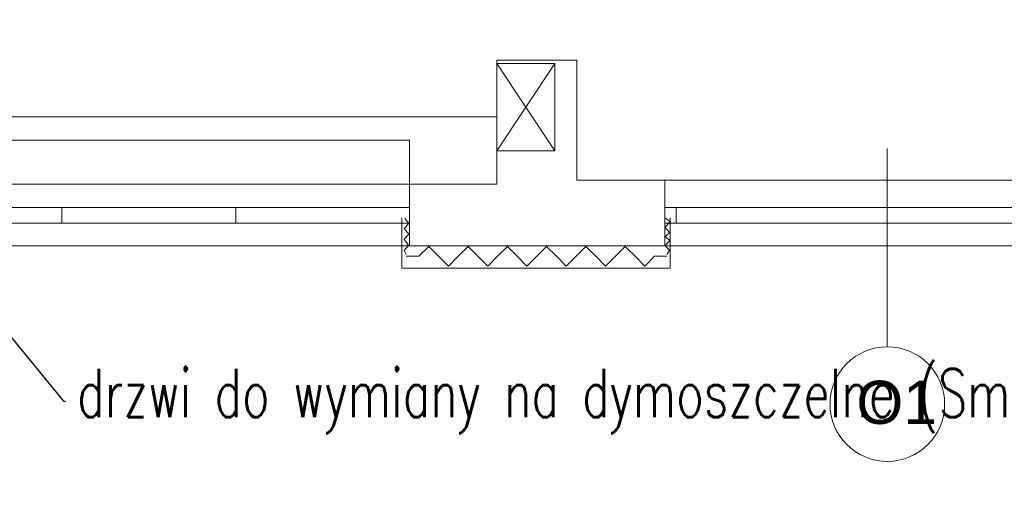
# Model space of a CAD drawing. Header units: millimetres. Extents: x 126553 to 403692, y -95821 to 38049.
# Tile 187 of 256: x 221428 to 221939, y 12636 to 12881. Entities that reach past the tile are written whole.
import ezdxf
from ezdxf import colors
from ezdxf.entities.mleader import LeaderData, LeaderLine
from ezdxf.math import Vec2, Vec3

# ---------------------------------------------------------------- set-up
doc = ezdxf.new("R2010")
doc.units = ezdxf.units.MM
for name, color, linetype, lineweight in [('_(06 GRUBA)', 7, 'Continuous', 40), ('docieplenie', 6, 'Continuous', 18), ('docieplenie zew.', 6, 'Continuous', 18), ('OKNA', 7, 'Continuous', 13), ('opisy', 7, 'Continuous', 18), ('TEREN', 1, 'Continuous', 40), ('WYMIAR', 7, 'Continuous', 18), ('ŚCIANY GRUBE', 7, 'Continuous', 20)]:
    doc.layers.add(name, color=color, linetype=linetype, lineweight=lineweight)
doc.styles.add('Arial', font='arial.ttf')
doc.styles.add('ROMANS', font='romans.shx', dxfattribs={"width": 0.7})
doc.linetypes.add('ZIGZAG', pattern='A,0.0001,-0.2,[131,LTYPESHP.SHX,S=0.2,R=0,X=-0.2,Y=0],-0.4,[131,LTYPESHP.SHX,S=0.2,R=180,X=0.2,Y=0],-0.2', length=0.8001)
doc.dimstyles.new('A_100', dxfattribs={"dimtxt": 26, "dimasz": 2, "dimexe": 0, "dimexo": 5, "dimgap": 0.01, "dimtad": 0, "dimdec": 4, "dimrnd": 0.5, "dimdsep": 46, "dimtxsty": 'Arial', "dimblk1": 'K', "dimblk2": 'K', "dimsah": 1, "dimcen": 10, "dimse1": 1, "dimse2": 1, "dimclrd": 256, "dimclre": 256, "dimclrt": 1, "dimadec": 0, "dimazin": 0, "dimtfac": 0.5, "dimtdec": 4, "dimtmove": 0, "dimatfit": 3, "dimldrblk": 'K', "dimfxl": 1, "dimtvp": 0.75, "dimtolj": 1, "dimtzin": 0, "dimlwd": 13, "dimarcsym": 0})

# ---------------------------------------------------------------- blocks, each defined once
blk = doc.blocks.new('stolarka1')
at = {"layer": 'opisy', "color": 8}
blk.add_line((6731.22, -4654.99), (6731.22, -4757.76), dxfattribs=at)
at = {"layer": 'opisy'}
blk.add_circle((6731.22, -4787.46), 29.7, dxfattribs=at)
at = {"layer": 'opisy', "insert": (6715.16, -4775.36), "char_height": 22.4, "width": 15.9, "attachment_point": 1}
blk.add_mtext('{\\fArial|b0|i0|c238|p34;O1}', dxfattribs=at)
blk = doc.blocks.new('K')
for p, q in [((0, 10), (0, -10)), ((4.24, 4.24), (-4.24, -4.24)), ((-10, 0), (10, 0))]:
    blk.add_line(p, q)
blk.add_trace([(-4.77, -3.71), (-3.71, -4.77), (3.71, 4.77), (4.77, 3.71)])
blk = doc.blocks.new('*D2484')
at = {"layer": 'Defpoints', "color": 0, "linetype": 'ByBlock', "transparency": 16777216}
for p in [(215299.73, 12749.36), (225693.73, 12749.36), (225693.73, 12375.55)]:
    blk.add_point(p, dxfattribs=at)
at = {"layer": 'WYMIAR', "linetype": 'ByBlock', "lineweight": 13, "transparency": 16777216}
blk.add_line((215301.73, 12375.55), (225691.73, 12375.55), dxfattribs=at)
at = {"layer": 'WYMIAR', "linetype": 'ByBlock', "lineweight": 13, "transparency": 16777216, "xscale": 2, "yscale": 2, "zscale": 2, "rotation": 180}
blk.add_blockref('K', (215299.73, 12375.55), dxfattribs=at)
at = {"layer": 'WYMIAR', "linetype": 'ByBlock', "lineweight": 13, "transparency": 16777216, "xscale": 2, "yscale": 2, "zscale": 2}
blk.add_blockref('K', (225693.73, 12375.55), dxfattribs=at)
at = {"layer": 'WYMIAR', "color": 7, "linetype": 'ByBlock', "transparency": 16777216, "insert": (220496.73, 12395.47), "char_height": 26, "attachment_point": 5, "style": 'Arial'}
blk.add_mtext('\\A1;10394', dxfattribs=at)

msp = doc.modelspace()

# ---------------------------------------------------------------- linework, layer by layer
at = {"layer": 'docieplenie', "color": 0, "linetype": 'ZIGZAG'}
for points in [[(221628.83988, 12758.82299), (221627.77981, 12760.94313), (221629.89995, 12763.4873), (221627.77981, 12766.87952), (221630.11197, 12769.42369), (221627.77981, 12772.39189), (221630.11197, 12774.93606), (221627.99183, 12777.48023)], [(221763.89287, 12758.82299), (221765.16495, 12761.15514), (221763.04481, 12763.27528), (221765.37697, 12766.24348), (221763.04481, 12767.93959), (221765.16495, 12770.27175), (221763.04481, 12772.81592), (221765.37697, 12775.78412), (221763.25683, 12777.69224)], [(221628.83988, 12757.97493), (221635.41232, 12757.97493), (221640.50066, 12763.06327), (221645.589, 12757.97493), (221650.67734, 12752.88659), (221655.76568, 12757.97493), (221655.97769, 12758.18695)], [(221655.76568, 12757.97493), (221660.85401, 12763.06327), (221665.94235, 12757.97493), (221671.03069, 12752.88659), (221676.11903, 12757.97493), (221676.33104, 12758.18695)], [(221676.11903, 12757.97493), (221681.20737, 12763.06327), (221686.29571, 12757.97493), (221691.38405, 12752.88659), (221696.47238, 12757.97493), (221696.6844, 12758.18695)], [(221696.47238, 12757.97493), (221701.56072, 12763.06327), (221706.64906, 12757.97493), (221711.7374, 12752.88659), (221716.82574, 12757.97493), (221717.03775, 12758.18695)], [(221716.82574, 12757.97493), (221721.91408, 12763.06327), (221727.00242, 12757.97493), (221732.09075, 12752.88659), (221737.17909, 12757.97493), (221737.39111, 12758.18695)], [(221737.17909, 12757.97493), (221742.26743, 12763.06327), (221747.35577, 12757.97493), (221752.44411, 12752.88659), (221757.53245, 12757.97493), (221763.89287, 12757.97493)]]:
    msp.add_lwpolyline(points, dxfattribs=at)
at = {"layer": 'docieplenie zew.', "color": 0}
msp.add_lwpolyline([(221626.50773, 12777.90426), (221626.50773, 12751.82652), (221750.748, 12751.82652), (221765.58898, 12751.82652), (221765.58898, 12777.90426), (221765.58898, 12751.82652)], dxfattribs=at)
at = {"layer": 'OKNA', "color": 0}
for points in [[(221085.88024, 12795.28941), (221085.88024, 12830.27174), (221675.695, 12830.27174)], [(221762.8328, 12797.40956), (221995.41228, 12797.40956)], [(221089.9085, 12783.20461), (221630.536, 12783.20461)], [(221450.33249, 12783.20461), (221450.33249, 12775.14807)], [(221540.43848, 12783.20461), (221540.43848, 12775.14807)], [(221762.8328, 12783.20461), (221994.14019, 12783.20461)], [(221768.76919, 12775.14807), (221768.76919, 12783.20461)], [(221089.9085, 12763.27528), (221630.536, 12763.27528)], [(221762.8328, 12763.27528), (221994.14019, 12763.27528)]]:
    msp.add_lwpolyline(points, dxfattribs=at)
for points in [[(221630.536, 12818.18694), (221089.9085, 12818.18694), (221089.9085, 12783.20461), (221630.536, 12783.20461)], [(221630.536, 12795.28941), (221089.9085, 12795.28941)], [(221994.14019, 12783.20461), (221762.8328, 12783.20461)], [(221625.65967, 12775.14807), (221094.78483, 12775.14807), (221089.9085, 12775.14807), (221630.536, 12775.14807)], [(221989.05185, 12775.14807), (221767.70912, 12775.14807), (221762.8328, 12775.14807), (221994.14019, 12775.14807)]]:
    msp.add_lwpolyline(points, close=True, dxfattribs=at)
at = {"layer": 'ŚCIANY GRUBE', "color": 0}
for points in [[(221630.536, 12763.27528), (221630.536, 12795.28941), (221675.695, 12795.28941), (221675.695, 12859.52969), (221717.24977, 12859.52969), (221717.24977, 12797.40956), (221762.8328, 12797.40956), (221762.8328, 12763.27528)], [(221705.801, 12812.67457), (221705.801, 12857.83358), (221675.695, 12857.83358), (221675.695, 12812.67457)]]:
    msp.add_lwpolyline(points, close=True, dxfattribs=at)
for points in [[(221705.801, 12857.83358), (221675.695, 12812.67457)], [(221675.695, 12857.83358), (221705.801, 12812.67457)], [(221717.24977, 12797.40956), (221762.8328, 12797.40956)]]:
    msp.add_lwpolyline(points, dxfattribs=at)

# ---------------------------------------------------------------- block references
at = {"layer": 'TEREN', "color": 0}
msp.add_blockref('stolarka1', (215146.88685, 17468.76619), dxfattribs=at)

# ---------------------------------------------------------------- dimensions: what is measured, and where the dimension line sits
at = {"layer": 'WYMIAR', "color": 0, "linetype": 'ByBlock'}
dim = msp.add_linear_dim(base=(225693.72702, 12375.54933), p1=(215299.72702, 12749.36048), p2=(225693.72702, 12749.36048), dimstyle='A_100', override={"dimclrt": 7, "dimtmove": 1}, dxfattribs=at)
dim.commit()
dim.dimension.update_dxf_attribs({"geometry": '*D2484', "text_midpoint": (220496.72702, 12395.47498)})

# ---------------------------------------------------------------- leaders
at = {"layer": '_(06 GRUBA)', "color": 5, "lineweight": -2}
ml = msp.add_multileader_mtext('Standard', dxfattribs=at)
ml.set_content('drzwi do wymiany na dymoszczelne (Sm)', color=5, style='ROMANS')
ml.set_leader_properties()
ml.build(insert=Vec2(0, 0))
ml.multileader.update_dxf_attribs({"text_right_attachment_type": 6, "dogleg_length": 0.36, "arrow_head_size": 12, "scale": 3})
ctx = ml.context
ctx.base_point, ctx.scale, ctx.char_height, ctx.arrow_head_size, ctx.landing_gap_size, ctx.plane_origin = Vec3(221452.22815, 12682.82631), 3, 25, 12, 6, Vec3(220961.00787, 12052.15728)
ctx.right_attachment = 6
notes = []
notes.append((ctx, [(0, (1, 1, 0), (221451.14815, 12682.82631), (1, 0), 1.08, [(1, [(221671.45648, 13512.70666), (220552.07672, 13779.75145)], 0, [])])]))
ctx.mtext.insert, ctx.mtext.flow_direction = Vec3(221458.22815, 12699.49298), 5
for ctx, leaders in notes:
    for number, flags, end, landing, length, lines in leaders:
        leader = LeaderData()
        leader.index, (leader.has_last_leader_line, leader.has_dogleg_vector, leader.attachment_direction) = number, flags
        leader.last_leader_point, leader.dogleg_vector, leader.dogleg_length = Vec3(end), Vec3(landing), length
        for number, points, colour, breaks in lines:
            line = LeaderLine()
            line.index, line.vertices, line.color, line.breaks = number, Vec3.list(points), colors.encode_raw_color(colour), breaks
            leader.lines.append(line)
        ctx.leaders.append(leader)

doc.saveas('drawing.dxf')
